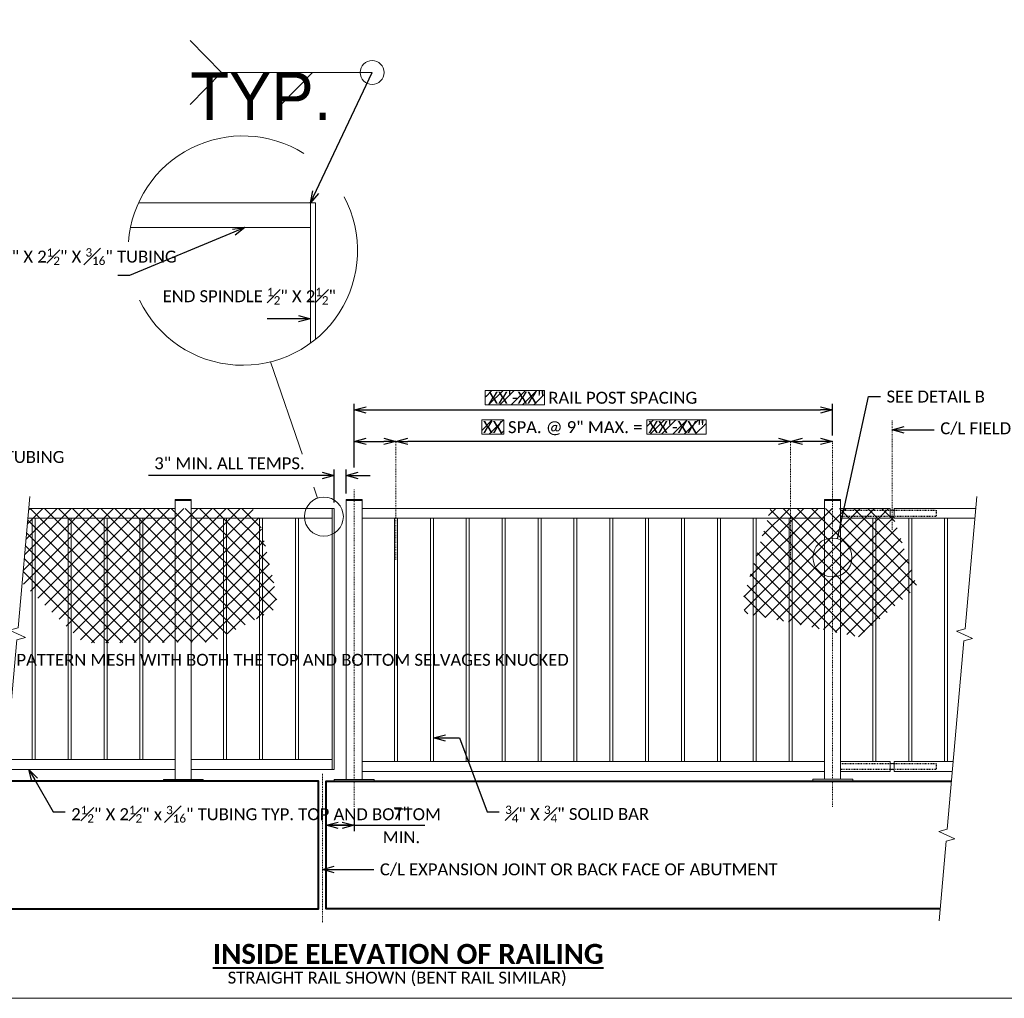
# Model space of a CAD drawing. Extents: x -1624 to -745, y -2680 to -2428.
# Tile 5 of 10: x -1455 to -1331, y -2680 to -2557. Entities that reach past the tile are written whole.
import ezdxf
from ezdxf import colors
from ezdxf.entities.mleader import LeaderData, LeaderLine
from ezdxf.enums import TextEntityAlignment as Align
from ezdxf.math import Vec2, Vec3

# ---------------------------------------------------------------- set-up
doc = ezdxf.new("R2018")
doc.units = 0
doc.header["$MEASUREMENT"] = 0
doc.linetypes.add('Wisdot2', pattern=[0.125, 0.0625, -0.0625])
doc.linetypes.add('Wisdot4', pattern=[0.28125, 0.125, -0.0625, 0.03125, -0.0625])
for name, color, linetype, lineweight in [('B_ANNO', 7, 'Continuous', 18), ('B_ANNO_BREAK', 7, 'Continuous', 18), ('B_ANNO_DIM', 7, 'Continuous', 18), ('B_ANNO_TEXT', 7, 'Continuous', 18), ('B_ANNO_TEXT_TITLE', 7, 'Continuous', 40), ('B_CNTR', 1, 'Wisdot4', 18), ('B_CONC', 1, 'Continuous', 40), ('B_DETAIL', 7, 'Continuous', 18), ('B_DETAIL_HIDDEN', 7, 'Wisdot2', 25), ('B_STEEL_RAIL', 92, 'Continuous', 18)]:
    doc.layers.add(name, color=color, linetype=linetype, lineweight=lineweight)
doc.layers.add('B_ANNO_DESIGN_NOTES', color=1, linetype='Continuous', lineweight=18, true_color=0xff0000)
doc.layers.add('B_ANNO_NOPLOT', color=47, linetype='Continuous', lineweight=18, plot=False)
doc.styles.add('Annotative', font='calibri.ttf', dxfattribs={"height": 0.0625})
doc.styles.get("Standard").update_dxf_attribs({"font": 'calibri.ttf'})
doc.styles.add('Title', font='calibrib.ttf', dxfattribs={"height": 0.125})
doc.dimstyles.new('Annotative', dxfattribs={"dimscale": 0, "dimtxt": 0.0625, "dimasz": 0.0625, "dimexe": 0.03125, "dimexo": 0.03125, "dimgap": 0.03125, "dimtad": 1, "dimdec": 3, "dimzin": 3, "dimdsep": 46, "dimlunit": 4, "dimtxsty": 'Standard', "dimblk": 'OPEN30', "dimcen": 0.03125, "dimaunit": 1, "dimadec": 0, "dimazin": 3, "dimtfac": 0.75, "dimtdec": 3, "dimtofl": 0, "dimtmove": 0, "dimatfit": 3, "dimldrblk": 'OPEN30', "dimfxl": 1, "dimtfill": 1, "dimfrac": 1, "dimtolj": 1, "dimtzin": 0, "dimarcsym": 0})
doc.dimstyles.get("Standard").update_dxf_attribs({"dimtxt": 0.0625, "dimasz": 0.0625, "dimexe": 0.03125, "dimexo": 0.03125, "dimgap": 0.03125, "dimtad": 1, "dimdec": 3, "dimzin": 3, "dimdsep": 46, "dimlunit": 4, "dimtxsty": 'Standard', "dimblk": 'OPEN30', "dimcen": 0.03125, "dimaunit": 1, "dimadec": 0, "dimazin": 3, "dimtfac": 0.75, "dimtdec": 3, "dimtofl": 0, "dimtmove": 0, "dimatfit": 3, "dimldrblk": 'OPEN30', "dimfxl": 1, "dimtfill": 1, "dimfrac": 1, "dimtolj": 1, "dimtzin": 0, "dimarcsym": 0})

# ---------------------------------------------------------------- blocks, each defined once
blk = doc.blocks.new('_Open30')
at = {"color": 0, "linetype": 'ByBlock', "lineweight": -2}
for p, q in [((-1, 0.268), (0, 0)), ((0, 0), (-1, -0.268)), ((0, 0), (-1, 0))]:
    blk.add_line(p, q, dxfattribs=at)
blk = doc.blocks.new('*D33')
at = {"layer": 'B_ANNO_DIM', "color": 0, "lineweight": -2, "transparency": 16777216}
for p, q in [((210.84, 23.28), (210.84, 20.96)), ((209.34, 21.71), (207.84, 21.71)), ((208.84, 21.71), (210.34, 21.71)), ((210.84, 21.71), (212.34, 21.71)), ((212.34, 21.71), (219.7, 21.71))]:
    blk.add_line(p, q, dxfattribs=at)
at = {"layer": 'Defpoints', "color": 0, "transparency": 16777216}
for p in [(210.84, 24.03), (207.34, 21.71), (210.84, 21.71)]:
    blk.add_point(p, dxfattribs=at)
at = {"layer": 'B_ANNO_DIM', "color": 0, "lineweight": -2, "transparency": 16777216, "xscale": 1.5, "yscale": 1.5, "zscale": 1.5, "rotation": 180}
blk.add_blockref('_Open30', (207.34, 21.71), dxfattribs=at)
at = {"layer": 'B_ANNO_DIM', "color": 0, "lineweight": -2, "transparency": 16777216, "xscale": 1.5, "yscale": 1.5, "zscale": 1.5}
blk.add_blockref('_Open30', (210.84, 21.71), dxfattribs=at)
at = {"layer": 'B_ANNO_DIM', "color": 0, "transparency": 16777216, "char_height": 1.5, "attachment_point": 5, "bg_fill": 3, "box_fill_scale": 1.25, "bg_fill_color": 256, "bg_fill_true_color": 13158600, "bg_fill_transparency": 0}
for s, insert in [('\\A1;7"', (216.77, 23.22)), ('\\A1;MIN.', (216.77, 20.21))]:
    blk.add_mtext(s, dxfattribs=dict(at, insert=insert))
blk = doc.blocks.new('_Integral')
at = {"color": 0, "linetype": 'ByBlock', "lineweight": -2}
for centre, start, end in [((0.439, 0.118), 129, 195), ((-0.439, -0.118), 309, 15)]:
    blk.add_arc(centre, 0.454, start, end, dxfattribs=at)
blk = doc.blocks.new('*D34')
at = {"layer": 'B_ANNO_DIM', "color": 0, "lineweight": -2, "transparency": 16777216}
for p, q in [((206.84, 65.6), (185.06, 65.6)), ((208.34, 62.22), (208.34, 66.35)), ((209.84, 63.35), (209.84, 66.35)), ((211.34, 65.6), (212.84, 65.6))]:
    blk.add_line(p, q, dxfattribs=at)
at = {"layer": 'Defpoints', "color": 0, "transparency": 16777216}
for p in [(209.84, 65.6), (209.84, 62.6), (208.34, 61.47)]:
    blk.add_point(p, dxfattribs=at)
at = {"layer": 'B_ANNO_DIM', "color": 0, "lineweight": -2, "transparency": 16777216, "xscale": 1.5, "yscale": 1.5, "zscale": 1.5}
blk.add_blockref('_Open30', (208.34, 65.6), dxfattribs=at)
at = {"layer": 'B_ANNO_DIM', "color": 0, "lineweight": -2, "transparency": 16777216, "xscale": 1.5, "yscale": 1.5, "zscale": 1.5, "rotation": 180}
blk.add_blockref('_Open30', (209.84, 65.6), dxfattribs=at)
at = {"layer": 'B_ANNO_DIM', "color": 0, "transparency": 16777216, "insert": (195.2, 67.12), "char_height": 1.5, "attachment_point": 5, "bg_fill": 3, "box_fill_scale": 1.25, "bg_fill_color": 256, "bg_fill_true_color": 13158600, "bg_fill_transparency": 0}
blk.add_mtext('\\A1;3" MIN. ALL TEMPS.', dxfattribs=at)
blk = doc.blocks.new('*D58')
at = {"layer": 'B_ANNO_DIM', "color": 0, "lineweight": -2, "transparency": 16777216}
for p, q in [((210.84, 66.62), (210.84, 74.57)), ((270.84, 70.63), (270.84, 74.57)), ((212.34, 73.82), (269.34, 73.82))]:
    blk.add_line(p, q, dxfattribs=at)
at = {"layer": 'Defpoints', "color": 0, "transparency": 16777216}
for p in [(270.84, 73.82), (270.84, 69.88), (210.84, 63.85)]:
    blk.add_point(p, dxfattribs=at)
at = {"layer": 'B_ANNO_DIM', "color": 0, "lineweight": -2, "transparency": 16777216, "xscale": 1.5, "yscale": 1.5, "zscale": 1.5, "rotation": 180}
blk.add_blockref('_Open30', (210.84, 73.82), dxfattribs=at)
at = {"layer": 'B_ANNO_DIM', "color": 0, "lineweight": -2, "transparency": 16777216, "xscale": 1.5, "yscale": 1.5, "zscale": 1.5}
blk.add_blockref('_Open30', (270.84, 73.82), dxfattribs=at)
at = {"layer": 'B_ANNO_DIM', "color": 0, "transparency": 16777216, "insert": (240.84, 75.34), "char_height": 1.5, "attachment_point": 5, "bg_fill": 3, "box_fill_scale": 1.25, "bg_fill_color": 256, "bg_fill_true_color": 13158600, "bg_fill_transparency": 0}
blk.add_mtext('\\A1;              RAIL POST SPACING', dxfattribs=at)
blk = doc.blocks.new('*D35')
at = {"layer": 'B_ANNO_DIM', "color": 0, "lineweight": -2, "transparency": 16777216}
blk.add_line((264.09, 69.88), (217.58, 69.88), dxfattribs=at)
at = {"layer": 'Defpoints', "color": 0, "transparency": 16777216}
for p in [(216.08, 69.88), (216.08, 69.88), (265.59, 69.88)]:
    blk.add_point(p, dxfattribs=at)
at = {"layer": 'B_ANNO_DIM', "color": 0, "lineweight": -2, "transparency": 16777216, "xscale": 1.5, "yscale": 1.5, "zscale": 1.5, "rotation": 180}
blk.add_blockref('_Open30', (216.08, 69.88), dxfattribs=at)
at = {"layer": 'B_ANNO_DIM', "color": 0, "lineweight": -2, "transparency": 16777216, "xscale": 1.5, "yscale": 1.5, "zscale": 1.5}
blk.add_blockref('_Open30', (265.59, 69.88), dxfattribs=at)
at = {"layer": 'B_ANNO_DIM', "color": 0, "transparency": 16777216, "insert": (238.57, 71.53), "char_height": 1.5, "attachment_point": 5, "bg_fill": 3, "box_fill_scale": 1.25, "bg_fill_color": 256, "bg_fill_true_color": 13158600, "bg_fill_transparency": 0}
blk.add_mtext('\\A1;SPA. @ 9" MAX. =', dxfattribs=at)
blk = doc.blocks.new('*D44')
at = {"layer": 'B_ANNO_DIM', "color": 0, "lineweight": -2, "transparency": 16777216}
for p, q in [((210.84, 66.62), (210.84, 70.63)), ((212.34, 69.88), (214.58, 69.88))]:
    blk.add_line(p, q, dxfattribs=at)
at = {"layer": 'Defpoints', "color": 0, "transparency": 16777216}
for p in [(216.08, 69.88), (216.08, 69.88), (210.84, 63.85)]:
    blk.add_point(p, dxfattribs=at)
at = {"layer": 'B_ANNO_DIM', "color": 0, "lineweight": -2, "transparency": 16777216, "xscale": 1.5, "yscale": 1.5, "zscale": 1.5, "rotation": 180}
blk.add_blockref('_Open30', (210.84, 69.88), dxfattribs=at)
at = {"layer": 'B_ANNO_DIM', "color": 0, "lineweight": -2, "transparency": 16777216, "xscale": 1.5, "yscale": 1.5, "zscale": 1.5}
blk.add_blockref('_Open30', (216.08, 69.88), dxfattribs=at)
blk = doc.blocks.new('*D36')
at = {"layer": 'B_ANNO_DIM', "color": 0, "lineweight": -2, "transparency": 16777216}
blk.add_line((269.34, 69.88), (267.09, 69.88), dxfattribs=at)
at = {"layer": 'Defpoints', "color": 0, "transparency": 16777216}
for p in [(265.59, 69.88), (265.59, 69.88), (270.84, 69.88)]:
    blk.add_point(p, dxfattribs=at)
at = {"layer": 'B_ANNO_DIM', "color": 0, "lineweight": -2, "transparency": 16777216, "xscale": 1.5, "yscale": 1.5, "zscale": 1.5, "rotation": 180}
blk.add_blockref('_Open30', (265.59, 69.88), dxfattribs=at)
at = {"layer": 'B_ANNO_DIM', "color": 0, "lineweight": -2, "transparency": 16777216, "xscale": 1.5, "yscale": 1.5, "zscale": 1.5}
blk.add_blockref('_Open30', (270.84, 69.88), dxfattribs=at)
blk = doc.blocks.new('_None')
blk = doc.blocks.new('*U28')
at = {"layer": 'B_ANNO'}
for p, q in [((-11.41, 2), (-9.441, 0)), ((-11.41, -2), (-9.441, 0)), ((0, 0), (-9.441, 0)), ((-5.711, 0), (-5.711, -2)), ((-5.711, -2), (-3.741, 0))]:
    blk.add_line(p, q, dxfattribs=at)
blk.add_circle((0, 0), 0.75, dxfattribs=at)
at = {"style": 'Annotative'}
blk.add_attdef('SIZE', text='', height=0.75, dxfattribs=at).set_placement((-7.121, -0.75), align=Align.MIDDLE_CENTER)
at = {"layer": 'B_ANNO_TEXT', "lineweight": 30, "flags": 104}
blk.add_attdef('NOTE', text='', height=0.75, dxfattribs=at).set_placement((-11.41, 0), align=Align.MIDDLE_RIGHT)
blk.add_attdef('LENGTH', text='', height=0.75, dxfattribs=at).set_placement((-2.621, -0.75), align=Align.MIDDLE_CENTER)
blk = doc.blocks.new('INS_SCREENING_BASE')
at = {"layer": 'B_DETAIL', "lineweight": -3}
h = blk.add_hatch(dxfattribs=at)
h.set_pattern_fill('ANSI37', color=256, scale=10)
h.set_pattern_definition([(45, (270.4095, 53.4063), (-0.88388, 0.88388), []), (135, (270.4095, 53.4063), (-0.88388, -0.88388), [])])
h.paths.add_polyline_path([(281.4557, 51.5923), (278.6156, 60.0278), (278.089, 61.4728), (263.09, 61.4728), (259.3632, 49.2608), (260.0736, 48.274), (274.11, 45.3399)])
at = {"layer": 'B_ANNO'}
for p, q in [((204.399, 68.0828), (200.337, 79.8478)), ((206.239, 62.7478), (205.765, 64.1178))]:
    blk.add_line(p, q, dxfattribs=at)
for centre in [(207.0395, 60.4378), (270.8395, 55.3078)]:
    blk.add_circle(centre, 2.4459, dxfattribs=at)
blk.add_arc((196.8769, 93.8161), 14.3906, 57.915543, 175.680408, dxfattribs=at)
at = {"layer": 'B_ANNO_BREAK', "linetype": 'Continuous', "flags": 128}
for points in [[(170.1373, 62.9669), (168.6761, 46.4698), (167.6168, 46.1872), (169.6032, 45.2583), (168.5438, 44.9757), (166.4511, 21.3473), (165.3918, 21.0647), (167.3782, 20.1358), (166.3188, 19.8532), (165.4226, 9.7336)], [(284.2268, 9.7336), (285.1109, 19.7307), (286.1702, 20.0135), (284.1837, 20.9421), (285.243, 21.2248), (287.3338, 44.8532), (288.3932, 45.1359), (286.4067, 46.0646), (287.4661, 46.3473), (288.9372, 62.9669)]]:
    blk.add_lwpolyline(points, dxfattribs=at)
at = {"layer": 'B_CNTR'}
for p, q in [((278.339, 58.7728), (278.339, 72.5178)), ((216.085, 55.0078), (216.085, 69.8778)), ((265.595, 55.0078), (265.595, 69.8778)), ((270.839, 24.0328), (270.839, 69.8778)), ((210.839, 24.0328), (210.839, 63.8528)), ((206.849, 28.1728), (206.849, 9.4578))]:
    blk.add_line(p, q, dxfattribs=at)
at = {"layer": 'B_CONC', "flags": 128}
for points in [[(165.555, 11.2278), (181.705, 11.2278), (206.349, 11.2278), (206.349, 27.2278), (181.705, 27.2278), (166.975, 27.2278)], [(284.359, 11.2278), (207.345, 11.2278), (207.345, 27.2278), (285.775, 27.2278)]]:
    blk.add_lwpolyline(points, dxfattribs=at)
at = {"layer": 'B_DETAIL_HIDDEN'}
for points in [[(271.839, 61.2278), (283.839, 61.2278), (283.839, 60.4678), (271.839, 60.4678)], [(271.839, 29.4778), (283.839, 29.4778), (283.839, 28.7178), (271.839, 28.7178)]]:
    blk.add_lwpolyline(points, dxfattribs=at)
at = {"layer": 'B_STEEL_RAIL'}
for p, q in [((205.367, 82.1948), (205.367, 99.8048)), ((182.777, 96.6948), (205.367, 96.6948)), ((188.405, 62.4728), (190.405, 62.4728)), ((209.839, 62.4728), (211.839, 62.4728)), ((269.839, 62.4728), (271.839, 62.4728)), ((169.985, 61.2328), (170.225, 61.4728)), ((188.405, 61.4728), (170.005, 61.4728)), ((208.095, 28.7278), (208.095, 61.4728)), ((269.839, 61.4728), (211.839, 61.4728)), ((271.839, 60.3478), (271.839, 61.3478)), ((278.089, 61.2278), (278.589, 61.2278)), ((188.405, 60.2278), (169.895, 60.2278)), ((170.469, 29.9728), (170.469, 60.2278)), ((170.469, 29.9728), (170.469, 60.2278)), ((170.839, 29.9728), (170.839, 60.2278)), ((170.839, 29.9728), (170.839, 60.2278)), ((174.969, 29.9728), (174.969, 60.2278)), ((174.969, 29.9728), (174.969, 60.2278)), ((175.339, 29.9728), (175.339, 60.2278)), ((175.339, 29.9728), (175.339, 60.2278)), ((179.469, 29.9728), (179.469, 60.2278)), ((179.839, 29.9728), (179.839, 60.2278)), ((183.969, 29.9728), (183.969, 60.2278)), ((184.339, 29.9728), (184.339, 60.2278)), ((190.405, 60.2278), (208.095, 60.2278)), ((194.469, 29.9728), (194.469, 60.2278)), ((194.839, 29.9728), (194.839, 60.2278)), ((198.969, 29.9728), (198.969, 60.2278)), ((199.339, 29.9728), (199.339, 60.2278)), ((203.469, 29.9728), (203.469, 60.2278)), ((203.469, 29.9728), (203.469, 60.2278)), ((203.839, 29.9728), (203.839, 60.2278)), ((203.839, 29.9728), (203.839, 60.2278)), ((208.339, 29.9728), (208.339, 60.2278)), ((269.839, 60.2278), (211.839, 60.2278)), ((215.905, 29.7278), (215.905, 60.2278)), ((216.279, 29.7278), (216.279, 60.2278)), ((220.405, 29.7278), (220.405, 60.2278)), ((220.779, 29.7278), (220.779, 60.2278)), ((224.905, 29.7278), (224.905, 60.2278)), ((224.905, 29.7278), (224.905, 60.2278)), ((225.279, 29.7278), (225.279, 60.2278)), ((225.279, 29.7278), (225.279, 60.2278)), ((229.405, 29.7278), (229.405, 60.2278)), ((229.779, 29.7278), (229.779, 60.2278)), ((233.905, 29.7278), (233.905, 60.2278)), ((234.279, 29.7278), (234.279, 60.2278)), ((238.405, 29.7278), (238.405, 60.2278)), ((238.405, 29.7278), (238.405, 60.2278)), ((238.779, 29.7278), (238.779, 60.2278)), ((238.779, 29.7278), (238.779, 60.2278)), ((242.905, 29.7278), (242.905, 60.2278)), ((243.279, 29.7278), (243.279, 60.2278)), ((247.405, 29.7278), (247.405, 60.2278)), ((247.779, 29.7278), (247.779, 60.2278)), ((251.905, 29.7278), (251.905, 60.2278)), ((251.905, 29.7278), (251.905, 60.2278)), ((252.279, 29.7278), (252.279, 60.2278)), ((252.279, 29.7278), (252.279, 60.2278)), ((256.405, 29.7278), (256.405, 60.2278)), ((256.405, 29.7278), (256.405, 60.2278)), ((256.779, 29.7278), (256.779, 60.2278)), ((256.779, 29.7278), (256.779, 60.2278)), ((260.905, 29.7278), (260.905, 60.2278)), ((261.279, 29.7278), (261.279, 60.2278)), ((265.405, 29.7278), (265.405, 60.2278)), ((265.779, 29.7278), (265.779, 60.2278)), ((275.905, 29.7278), (275.905, 60.2278)), ((276.279, 29.7278), (276.279, 60.2278)), ((278.589, 60.4678), (278.089, 60.4678)), ((280.405, 29.7278), (280.405, 60.2278)), ((280.779, 29.7278), (280.779, 60.2278)), ((284.905, 29.7278), (284.905, 60.2278)), ((284.905, 29.7278), (284.905, 60.2278)), ((285.279, 29.7278), (285.279, 60.2278)), ((285.279, 29.7278), (285.279, 60.2278)), ((188.405, 29.9728), (167.215, 29.9728)), ((190.405, 29.9728), (208.095, 29.9728)), ((269.839, 29.7278), (211.839, 29.7278)), ((188.405, 28.7278), (167.105, 28.7278)), ((269.839, 28.4728), (211.839, 28.4728)), ((271.839, 28.5978), (271.839, 29.5978)), ((278.089, 29.4778), (278.589, 29.4778)), ((278.589, 28.7178), (278.089, 28.7178))]:
    blk.add_line(p, q, dxfattribs=at)
for points in [[(183.791, 99.8048), (205.981, 99.8048), (205.981, 82.6748)], [(269.839, 27.4828), (269.839, 62.5978), (271.839, 62.5978), (271.839, 27.4828)], [(271.839, 60.2278), (278.089, 60.2278), (278.089, 61.4728), (271.839, 61.4728)], [(288.805, 61.4728), (278.589, 61.4728), (278.589, 60.2278), (288.695, 60.2278)], [(271.839, 28.4728), (278.089, 28.4728), (278.089, 29.7278), (271.839, 29.7278)], [(285.995, 29.7278), (278.589, 29.7278), (278.589, 28.4728), (285.885, 28.4728)]]:
    blk.add_lwpolyline(points, dxfattribs=at)
at = {"layer": 'B_STEEL_RAIL', "flags": 128}
for points in [[(186.905, 27.2278), (191.905, 27.2278), (191.905, 27.4728), (186.905, 27.4728), (186.905, 27.2278)], [(208.339, 27.2278), (213.339, 27.2278), (213.339, 27.4728), (208.339, 27.4728), (208.339, 27.2278)], [(268.375, 27.2278), (273.375, 27.2278), (273.375, 27.4828), (268.375, 27.4828), (268.375, 27.2278)]]:
    blk.add_lwpolyline(points, dxfattribs=at)
at = {"layer": 'B_ANNO_DIM'}
ref = blk.add_blockref('*U28', (213.0919, 116.1613), dxfattribs=dict(at, xscale=2, yscale=2, zscale=2))
lines = blk.add_mtext('TYP.', dxfattribs={"layer": 'B_ANNO_TEXT', "insert": (190.2718, 116.1613), "char_height": 5.95853, "attachment_point": 1})
ref.add_attrib('NOTE', '', (190.2718, 116.1613), dxfattribs={"flags": 104}).embed_mtext(lines)
at = {"layer": 'B_ANNO_TEXT', "insert": (194.9704, 3.3452), "char_height": 1.5, "attachment_point": 1, "style": 'Annotative'}
blk.add_mtext('STRAIGHT RAIL SHOWN (BENT RAIL SIMILAR)', dxfattribs=at)
at = {"layer": 'B_ANNO_TEXT', "style": 'Annotative'}
for tag, p in [('RSPA', (363.8227, 165.8253)), ('AMSNO.', (318.4638, 130.9293)), ('AMSNAME', (325.9192, 130.9293)), ('FABRIC', (327.2203, 128.2812))]:
    blk.add_attdef(tag, text='', height=1.5, dxfattribs=at).set_placement(p, align=Align.BOTTOM_CENTER)
at = {"layer": 'B_ANNO_TEXT_TITLE', "insert": (193.1212, 4.2985), "char_height": 2.500002, "attachment_point": 7, "line_spacing_factor": 0.8, "style": 'Title'}
blk.add_mtext('{\\LINSIDE ELEVATION OF RAILING}', dxfattribs=at)
at = {"layer": 'B_ANNO_DIM'}
blk.add_leader([(205.367, 99.8048), (213.0919, 116.1613)], dimstyle='Standard', override={"dimscale": 24}, dxfattribs=at)
ml = blk.add_multileader_mtext('Standard', dxfattribs=at)
ml.set_content('\\A1;2{\\H0.7x;\\S1#2;}" X 2{\\H0.7x;\\S1#2;}" X {\\H0.7x;\\S3#16;}" TUBING', color=256)
ml.set_leader_properties()
ml.set_arrow_properties(name='OPEN30')
ml.build(insert=Vec2(0, 0))
ml.multileader.update_dxf_attribs({"text_right_attachment_type": 3, "dogleg_length": 0.0625, "arrow_head_size": 1.5, "scale": 24})
ctx = ml.context
ctx.base_point, ctx.scale, ctx.char_height, ctx.arrow_head_size, ctx.landing_gap_size, ctx.plane_origin = Vec3(164.2863, 93.3495), 24, 1.5, 1.5, 0.75, Vec3(197.1263, 96.6948)
ctx.right_attachment = 3
notes = []
notes.append((ctx, [(0, (1, 1, 0), (182.676, 90.6848), (-1, 0), 1.5, [(0, [(197.1263, 96.6948)], 0, [])])]))
ctx.mtext.insert, ctx.mtext.width, ctx.mtext.flow_direction = Vec3(165.0363, 94.1105), 17.857203, 5
ml = blk.add_multileader_mtext('Standard', dxfattribs=at)
ml.set_content('\\A1;{\\H0.7x;\\S3#4;}" X {\\H0.7x;\\S3#4;}" SOLID BAR', color=256)
ml.set_leader_properties()
ml.set_arrow_properties(name='OPEN30')
ml.build(insert=Vec2(0, 0))
ml.multileader.update_dxf_attribs({"dogleg_length": 0.0625, "arrow_head_size": 1.5, "scale": 24})
ctx = ml.context
ctx.base_point, ctx.scale, ctx.char_height, ctx.arrow_head_size, ctx.landing_gap_size, ctx.plane_origin = Vec3(56.388, 94.3282), 24, 1.5, 1.5, 0.75, Vec3(45.0942, 94.3282)
notes.append((ctx, [(0, (1, 1, 0), (54.888, 94.3282), (1, 0), 1.5, [(0, [(45.0942, 94.3282)], 0, [])])]))
ctx.mtext.insert, ctx.mtext.width, ctx.mtext.flow_direction = Vec3(57.138, 95.0892), 11.584657, 5
ml = blk.add_multileader_mtext('Standard', dxfattribs=at)
ml.set_content('\\A1;END SPINDLE {\\H0.7x;\\S1#2;}" X 2{\\H0.7x;\\S1#2;}"', color=256)
ml.set_leader_properties()
ml.set_arrow_properties(name='OPEN30')
ml.build(insert=Vec2(0, 0))
ml.multileader.update_dxf_attribs({"text_right_attachment_type": 3, "dogleg_length": 0.0625, "arrow_head_size": 1.5, "scale": 24})
ctx = ml.context
ctx.base_point, ctx.scale, ctx.char_height, ctx.arrow_head_size, ctx.landing_gap_size, ctx.plane_origin = Vec3(186.0757, 88.3898), 24, 1.5, 1.5, 0.75, Vec3(205.367, 85.2618)
ctx.right_attachment = 3
notes.append((ctx, [(0, (1, 1, 0), (201.4484, 85.2618), (-1, 0), 1.5, [(0, [(205.367, 85.2618)], 0, [])])]))
ctx.mtext.insert, ctx.mtext.width, ctx.mtext.flow_direction = Vec3(186.8257, 89.1432), 12.92417, 5
ml = blk.add_multileader_mtext('Standard', dxfattribs=at)
ml.set_content('SEE DETAIL B', color=256)
ml.set_leader_properties()
ml.set_arrow_properties(name='NONE')
ml.build(insert=Vec2(0, 0))
ml.multileader.update_dxf_attribs({"dogleg_length": 0.0625, "arrow_head_size": 1.5, "scale": 24})
ctx = ml.context
ctx.base_point, ctx.scale, ctx.char_height, ctx.arrow_head_size, ctx.landing_gap_size, ctx.plane_origin = Vec3(276.8746, 75.4921), 24, 1.5, 1.5, 0.75, Vec3(271.4785, 57.6687)
notes.append((ctx, [(0, (1, 1, 0), (275.3746, 75.4921), (1, 0), 1.5, [(0, [(271.4785, 57.6687)], 0, [])])]))
ctx.mtext.insert, ctx.mtext.flow_direction = Vec3(277.6246, 76.2531), 5
ml = blk.add_multileader_mtext('Standard', dxfattribs=at)
ml.set_content('C/L FIELD JOINT (SEE RAILING EXPANSION JOINT DETAIL)', color=256)
ml.set_leader_properties()
ml.set_arrow_properties(name='OPEN30')
ml.build(insert=Vec2(0, 0))
ml.multileader.update_dxf_attribs({"dogleg_length": 0.0625, "arrow_head_size": 1.5, "scale": 24})
ctx = ml.context
ctx.base_point, ctx.scale, ctx.char_height, ctx.arrow_head_size, ctx.landing_gap_size, ctx.plane_origin = Vec3(283.6172, 71.3246), 24, 1.5, 1.5, 0.75, Vec3(278.339, 71.3246)
notes.append((ctx, [(0, (1, 1, 0), (282.1172, 71.3246), (1, 0), 1.5, [(0, [(278.339, 71.3246)], 0, [])])]))
ctx.mtext.insert, ctx.mtext.width, ctx.mtext.flow_direction = Vec3(284.3672, 72.2736), 23.938543, 5
ml = blk.add_multileader_mtext('Standard', dxfattribs=at)
ml.set_content('\\A1;4" X 4" X {\\H0.7x;\\S3#16;}" TUBING', color=256)
ml.set_leader_properties()
ml.set_arrow_properties(name='OPEN30')
ml.build(insert=Vec2(0, 0))
ml.multileader.update_dxf_attribs({"dogleg_length": 0.0625, "arrow_head_size": 1.5, "scale": 24})
ctx = ml.context
ctx.base_point, ctx.scale, ctx.char_height, ctx.arrow_head_size, ctx.landing_gap_size, ctx.plane_origin = Vec3(153.525, 68.2078), 24, 1.5, 1.5, 0.75, Vec3(146.295, 55.4365)
notes.append((ctx, [(0, (1, 1, 0), (152.025, 68.2078), (1, 0), 1.5, [(0, [(146.295, 55.4365), (149.9806, 55.4365)], 0, [])])]))
ctx.mtext.insert, ctx.mtext.flow_direction = Vec3(154.275, 68.9687), 5
ml = blk.add_multileader_mtext('Standard', dxfattribs=at)
ml.set_content('5\'-0" VINYL COATED FENCE FABRIC WOVEN OF 9-GAUGE WIRE IN 2" DIAMOND PATTERN MESH WITH BOTH THE TOP AND BOTTOM SELVAGES KNUCKED', color=256)
ml.set_leader_properties()
ml.set_arrow_properties(name='INTEGRAL')
ml.build(insert=Vec2(0, 0))
ml.multileader.update_dxf_attribs({"text_right_attachment_type": 3, "dogleg_length": 0.0625, "arrow_head_size": 1.5, "scale": 24})
ctx = ml.context
ctx.base_point, ctx.scale, ctx.char_height, ctx.arrow_head_size, ctx.landing_gap_size, ctx.plane_origin = Vec3(92.273, 42.4586), 24, 1.5, 1.5, 0.75, Vec3(146.727, 32.3836)
ctx.right_attachment = 3
notes.append((ctx, [(0, (1, 1, 0), (126.2273, 32.3836), (-1, 0), 1.5, [(0, [(146.727, 32.3836)], 0, [])])]))
ctx.mtext.insert, ctx.mtext.width, ctx.mtext.flow_direction = Vec3(93.023, 43.2196), 31.813947, 5
ml = blk.add_multileader_mtext('Standard', dxfattribs=at)
ml.set_content('\\A1;{\\H0.7x;\\S3#4;}" X {\\H0.7x;\\S3#4;}" SOLID BAR', color=256)
ml.set_leader_properties()
ml.set_arrow_properties(name='OPEN30')
ml.build(insert=Vec2(0, 0))
ml.multileader.update_dxf_attribs({"dogleg_length": 0.0625, "arrow_head_size": 1.5, "scale": 24})
ctx = ml.context
ctx.base_point, ctx.scale, ctx.char_height, ctx.arrow_head_size, ctx.landing_gap_size, ctx.plane_origin = Vec3(229.035, 23.4148), 24, 1.5, 1.5, 0.75, Vec3(220.779, 32.6649)
notes.append((ctx, [(0, (1, 1, 0), (227.535, 23.4148), (1, 0), 1.5, [(0, [(220.779, 32.6649), (224.0457, 32.6649)], 0, [])])]))
ctx.mtext.insert, ctx.mtext.flow_direction = Vec3(229.785, 24.1757), 5
ml = blk.add_multileader_mtext('Standard', dxfattribs=at)
ml.set_content('C/L EXPANSION JOINT OR BACK FACE OF ABUTMENT', color=256)
ml.set_leader_properties()
ml.set_arrow_properties(name='OPEN30')
ml.build(insert=Vec2(0, 0))
ml.multileader.update_dxf_attribs({"dogleg_length": 0.0625, "arrow_head_size": 1.5, "scale": 24})
ctx = ml.context
ctx.base_point, ctx.scale, ctx.char_height, ctx.arrow_head_size, ctx.landing_gap_size, ctx.plane_origin = Vec3(213.3175, 16.1651), 24, 1.5, 1.5, 0.75, Vec3(206.849, 16.1651)
notes.append((ctx, [(0, (1, 1, 0), (211.8175, 16.1651), (1, 0), 1.5, [(0, [(206.849, 16.1651)], 0, [])])]))
ctx.mtext.insert, ctx.mtext.width, ctx.mtext.flow_direction = Vec3(214.0675, 16.9261), 27.707166, 5
for ctx, leaders in notes:
    for number, flags, end, landing, length, lines in leaders:
        leader = LeaderData()
        leader.index, (leader.has_last_leader_line, leader.has_dogleg_vector, leader.attachment_direction) = number, flags
        leader.last_leader_point, leader.dogleg_vector, leader.dogleg_length = Vec3(end), Vec3(landing), length
        for number, points, colour, breaks in lines:
            line = LeaderLine()
            line.index, line.vertices, line.color, line.breaks = number, Vec3.list(points), colors.encode_raw_color(colour), breaks
            leader.lines.append(line)
        ctx.leaders.append(leader)
dim = blk.add_linear_dim(base=(209.839, 65.5978), p1=(208.339, 61.4728), p2=(209.839, 62.5978), text='3" MIN. ALL TEMPS.', dimstyle='Annotative', dxfattribs=at)
dim.commit()
dim.dimension.update_dxf_attribs({"geometry": '*D34', "text_midpoint": (195.2013, 65.5978), "dimtype": 128})
dim = blk.add_linear_dim(base=(210.839, 21.7126), p1=(207.345, 21.7126), p2=(210.839, 24.0328), text='7"\\XMIN.', dimstyle='Annotative', dxfattribs=at)
dim.commit()
dim.dimension.update_dxf_attribs({"geometry": '*D33', "text_midpoint": (216.7715, 21.7126)})
at = {"layer": 'B_DETAIL', "lineweight": -3}
h = blk.add_hatch(dxfattribs=at)
h.set_pattern_fill('ANSI37', color=256, scale=10)
h.set_pattern_definition([(45, (185.175, 53.0297), (-0.88388, 0.88388), []), (135, (185.175, 53.0297), (-0.88388, -0.88388), [])])
h.paths.add_polyline_path([(201.0693, 50.7731), (200.2449, 54.3774), (199.5594, 57.3742), (198.9812, 59.902), (198.6653, 61.2831), (197.1579, 61.4728), (170.005, 61.4728), (169.1781, 52.137), (176.8775, 44.5865), (192.2647, 44.7002), (193.3639, 44.9021), (201.1935, 48.9519)])
at = {"layer": 'B_STEEL_RAIL'}
for points in [[(188.405, 27.4728), (188.405, 62.5978), (190.405, 62.5978), (190.405, 27.4728)], [(211.839, 27.4728), (211.839, 62.5978), (209.839, 62.5978), (209.839, 27.4728)], [(190.405, 28.7278), (208.339, 28.7278), (208.339, 61.4728), (190.405, 61.4728)]]:
    blk.add_lwpolyline(points, dxfattribs=at)
at = {"layer": 'B_ANNO_DIM'}
dim = blk.add_linear_dim(base=(270.839, 73.8242), p1=(210.839, 63.8528), p2=(270.839, 69.8778), text='              RAIL POST SPACING', dimstyle='Annotative', dxfattribs=at)
dim.commit()
dim.dimension.update_dxf_attribs({"geometry": '*D58', "text_midpoint": (240.839, 75.3427)})
ml = blk.add_multileader_mtext('Standard', dxfattribs=at)
ml.set_content('\\A1;2{\\H0.7x;\\S1#2;}" X 2{\\H0.7x;\\S1#2;}" x {\\H0.7x;\\S3#16;}" TUBING TYP. TOP AND BOTTOM', color=256)
ml.set_leader_properties()
ml.set_arrow_properties(name='OPEN30')
ml.build(insert=Vec2(0, 0))
ml.multileader.update_dxf_attribs({"dogleg_length": 0.0625, "arrow_head_size": 1.5, "scale": 24})
ctx = ml.context
ctx.base_point, ctx.scale, ctx.char_height, ctx.arrow_head_size, ctx.landing_gap_size, ctx.plane_origin = Vec3(174.605, 23.3878), 24, 1.5, 1.5, 0.75, Vec3(170.0274, 27.2278)
notes = []
notes.append((ctx, [(0, (1, 1, 0), (173.105, 23.3878), (1, 0), 1.5, [(0, [(170.0274, 28.7278)], 0, [])])]))
ctx.mtext.insert, ctx.mtext.width, ctx.mtext.flow_direction = Vec3(175.355, 24.1487), 19.608475, 5
ml = blk.add_multileader_mtext('Standard', dxfattribs=at)
ml.set_content('END OF WING', color=256)
ml.set_leader_properties()
ml.set_arrow_properties(name='OPEN30')
ml.build(insert=Vec2(0, 0))
ml.multileader.update_dxf_attribs({"text_right_attachment_type": 3, "dogleg_length": 0.0625, "arrow_head_size": 1.5, "scale": 24})
ctx = ml.context
ctx.base_point, ctx.scale, ctx.char_height, ctx.arrow_head_size, ctx.landing_gap_size, ctx.plane_origin = Vec3(128.2944, 24.2415), 24, 1.5, 1.5, 0.75, Vec3(141.801, 21.7126)
ctx.right_attachment = 3
notes.append((ctx, [(0, (1, 1, 0), (138.311, 21.7126), (-1, 0), 1.5, [(0, [(141.801, 21.7126)], 0, [])])]))
ctx.mtext.insert, ctx.mtext.width, ctx.mtext.flow_direction = Vec3(129.0444, 25.0019), 7.41888, 5
for ctx, leaders in notes:
    for number, flags, end, landing, length, lines in leaders:
        leader = LeaderData()
        leader.index, (leader.has_last_leader_line, leader.has_dogleg_vector, leader.attachment_direction) = number, flags
        leader.last_leader_point, leader.dogleg_vector, leader.dogleg_length = Vec3(end), Vec3(landing), length
        for number, points, colour, breaks in lines:
            line = LeaderLine()
            line.index, line.vertices, line.color, line.breaks = number, Vec3.list(points), colors.encode_raw_color(colour), breaks
            leader.lines.append(line)
        ctx.leaders.append(leader)
at = {"layer": 'B_ANNO'}
blk.add_arc((196.8769, 93.8161), 14.3906, 205.641216, 27.954736, dxfattribs=at)
at = {"layer": 'B_ANNO_DIM'}
dim = blk.add_linear_dim(base=(216.085, 69.8778), p1=(265.595, 69.8778), p2=(216.085, 69.8778), text='SPA. @ 9" MAX. =', dimstyle='Annotative', dxfattribs=at)
dim.commit()
dim.dimension.update_dxf_attribs({"geometry": '*D35', "text_midpoint": (238.5652, 69.8778), "dimtype": 128})
at = {"layer": 'B_ANNO_DESIGN_NOTES'}
h = blk.add_hatch(dxfattribs=at)
h.set_pattern_fill('ANSI31', color=256, scale=8)
h.set_pattern_definition([(45, (230.9951, 75.3502), (-0.7071, 0.7071), [])])
h.paths.add_polyline_path([(227.2781, 76.2537), (227.2781, 74.4467), (234.712, 74.4467), (234.712, 76.2537)])
h = blk.add_hatch(dxfattribs=at)
h.set_pattern_fill('ANSI31', color=256, scale=8)
h.set_pattern_definition([(45, (228.2292, 71.6697), (-0.7071, 0.7071), [])])
h.paths.add_polyline_path([(226.8465, 72.5731), (226.8465, 70.7662), (229.6119, 70.7662), (229.6119, 72.5731)])
h = blk.add_hatch(dxfattribs=at)
h.set_pattern_fill('ANSI31', color=256, scale=8)
h.set_pattern_definition([(45, (251.2619, 71.6697), (-0.7071, 0.7071), [])])
h.paths.add_polyline_path([(247.545, 72.5731), (247.545, 70.7662), (254.9789, 70.7662), (254.9789, 72.5731)])
for points in [[(227.2781, 76.2537), (227.2781, 74.4467), (234.712, 74.4467), (234.712, 76.2537)], [(226.8465, 72.5731), (226.8465, 70.7662), (229.6119, 70.7662), (229.6119, 72.5731)], [(247.545, 72.5731), (247.545, 70.7662), (254.9789, 70.7662), (254.9789, 72.5731)]]:
    blk.add_lwpolyline(points, close=True, dxfattribs=at)
at = {"layer": 'B_ANNO_NOPLOT', "flags": 128}
blk.add_lwpolyline([(0, 0), (0, 252), (323.9277, 252), (323.9277, 238.8552), (378, 238.8552), (378, 40.4996), (316.5708, 40.4996), (316.5708, 0)], close=True, dxfattribs=at)
at = {"layer": 'B_ANNO_DIM', "style": 'Annotative'}
for tag, p in [('RSPA', (231.1917, 75.3537)), ('BARS', (228.2292, 71.6697)), ('BSPA', (251.2619, 71.6697))]:
    blk.add_attdef(tag, text='', height=1.5, dxfattribs=at).set_placement(p, align=Align.MIDDLE_CENTER)
at = {"layer": 'B_ANNO_DIM'}
for base, p1, p2, picture, middle in [((216.085, 69.8778), (210.839, 63.8528), (216.085, 69.8778), '*D44', (213.462, 69.8778)), ((265.595, 69.8778), (270.839, 69.8778), (265.595, 69.8778), '*D36', (268.217, 69.8778))]:
    dim = blk.add_linear_dim(base=base, p1=p1, p2=p2, text=' ', dimstyle='Annotative', dxfattribs=at)
    dim.commit()
    dim.dimension.update_dxf_attribs({"geometry": picture, "text_midpoint": middle})

msp = doc.modelspace()

# ---------------------------------------------------------------- block references
ref = msp.add_blockref('INS_SCREENING_BASE', (-1623.66, -2679.62))
ref.add_attrib('RSPA', 'XX\'-XX"', dxfattribs={"layer": 'B_ANNO_DIM', "height": 1.5, "style": 'Annotative'}).set_placement((-1392.47, -2604.27), align=Align.MIDDLE_CENTER)
ref.add_attrib('BARS', 'XX', dxfattribs={"layer": 'B_ANNO_DIM', "height": 1.5, "style": 'Annotative'}).set_placement((-1395.43, -2607.95), align=Align.MIDDLE_CENTER)
ref.add_attrib('BSPA', 'XX\'-XX"', dxfattribs={"layer": 'B_ANNO_DIM', "height": 1.5, "style": 'Annotative'}).set_placement((-1372.4, -2607.95), align=Align.MIDDLE_CENTER)

doc.saveas('drawing.dxf')
